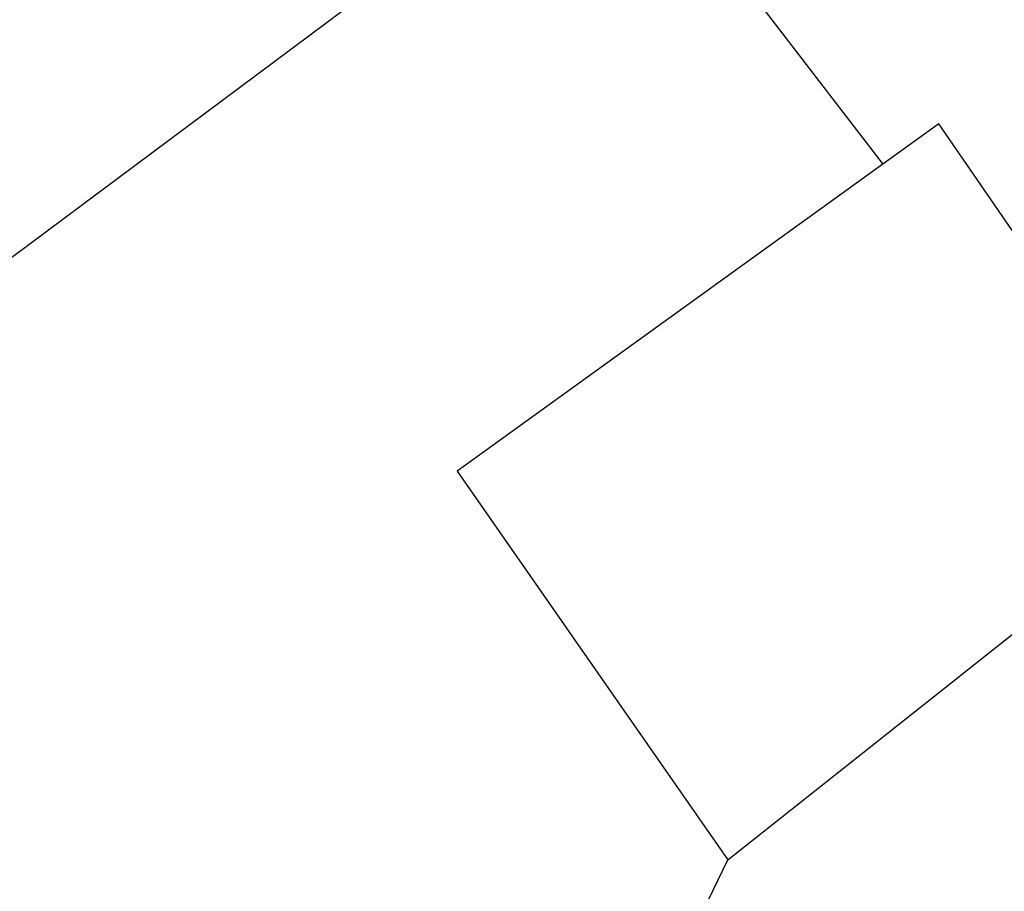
# Model space of a CAD drawing. Header units: metres. Extents: x 89795 to 94000, y 463250 to 466585.
# Tile 25 of 243: x 90928.26 to 90937.01, y 463915.47 to 463923.21. Entities that reach past the tile are written whole.
import ezdxf

# ---------------------------------------------------------------- set-up
doc = ezdxf.new("R2010")
doc.units = ezdxf.units.M
doc.layers.add('XXX_Background', color=3, linetype='Continuous')

msp = doc.modelspace()

# ---------------------------------------------------------------- linework, layer by layer
at = {"layer": 'XXX_Background'}
for points in [[(90933.52, 463925.07), (90921.27, 463915.94), (90919.541, 463918.259)], [(90934.533, 463923.752), (90935.935, 463921.928)], [(90938.684, 463919.017), (90936.431, 463922.285), (90935.935, 463921.928)], [(90935.935, 463921.928), (90932.151, 463919.2), (90934.557, 463915.746)], [(90934.557, 463915.746), (90938.684, 463919.017)], [(90931.63, 463909.69), (90934.557, 463915.746)]]:
    msp.add_lwpolyline(points, dxfattribs=at)

doc.saveas('drawing.dxf')
